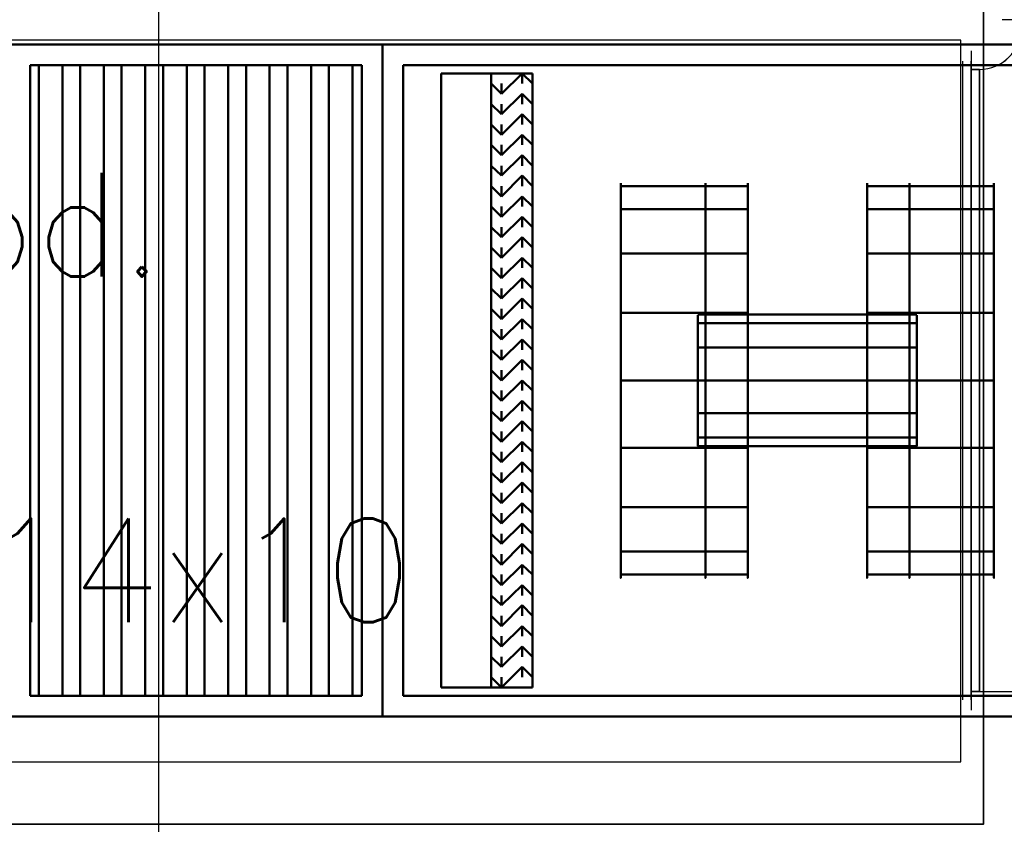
# Model space of a CAD drawing. Header units: centimetres. Extents: x -156440 to 298236, y -263599 to 81430.
# Tile 27 of 170: x 145939 to 148314, y -155592 to -153652. Entities that reach past the tile are written whole.
import ezdxf

# ---------------------------------------------------------------- set-up
doc = ezdxf.new("R2010")
doc.units = ezdxf.units.CM
doc.header["$LTSCALE"] = 50
for name, pattern in [('01-101 Went PP Poziom -2$0$Przekrój 3a-3a$0$HIDDEN', [9.525, 6.35, -3.175]), ('Kondygnacja -2$0$HIDDEN2', [4.7625, 3.175, -1.5875]), ('Osie rzutów$0$DASHDOT2', [12.7, 6.35, -3.175, 0, -3.175])]:
    doc.linetypes.add(name, pattern=pattern)
doc.layers.get('0').update_dxf_attribs({"color": 8})
for name, color, linetype in [('01-101 Went PP Poziom -2$0$L_Nawiew', 3, 'Continuous'), ('01-101 Went PP Poziom -2$0$L_text', 2, 'Continuous'), ('01-101 Went PP Poziom -2$0$L_Wywiew', 6, 'Continuous'), ('bgde_centrale wentylacyjne', 3, 'Continuous'), ('Kondygnacja -2$0$ARCH_KONSTR_POWYŻEJ RZUTU_IST', 8, 'Kondygnacja -2$0$HIDDEN2'), ('Osie rzutów$0$ARCH_INFO_OSIE_IST', 8, 'Osie rzutów$0$DASHDOT2')]:
    doc.layers.add(name, color=color, linetype=linetype)
doc.layers.add('01-101 Went PP Poziom -2$0$L_niedruk', color=6, linetype='Continuous', lineweight=13, plot=False)
for name, color, linetype, lineweight in [('01-101 Went PP Poziom -2$0$L_urządzenia', 1, 'Continuous', 50), ('bgde_fundamenty pod urządzenia', 7, 'Continuous', 35), ('Kondygnacja -2$0$_SP KORYTA', 8, 'Continuous', 25)]:
    doc.layers.add(name, color=color, linetype=linetype, lineweight=lineweight)
doc.layers.get('01-101 Went PP Poziom -2$0$L_text').off()
doc.styles.add('Romans', font='Romans.shx')

# ---------------------------------------------------------------- blocks, each defined once
blk = doc.blocks.new('Osie rzutów')
at = {"layer": 'Osie rzutów$0$ARCH_INFO_OSIE_IST', "ltscale": 10}
blk.add_line((6860, 12510), (6860, 4623.26), dxfattribs=at)
blk = doc.blocks.new('Kondygnacja -2$0$konstukcja stropu -2')
at = {"layer": 'Kondygnacja -2$0$ARCH_KONSTR_POWYŻEJ RZUTU_IST', "ltscale": 10}
blk.add_line((6885, 6245), (6885, 6775), dxfattribs=at)
blk = doc.blocks.new('*U509')
at = {"linetype": 'Continuous', "lineweight": -2}
for p, q in [((805, 860), (805, 815)), ((805, -685), (805, -685)), ((805, -685), (805, -730)), ((-835, -805), (-860, -805)), ((730, -805), (705, -805))]:
    blk.add_line(p, q, dxfattribs=at)
at = {"color": 0, "linetype": 'ByBlock', "lineweight": -2}
for p, q in [((805, 815), (805, 815)), ((805, -685), (785, -685))]:
    blk.add_line(p, q, dxfattribs=at)
at = {"color": 0, "linetype": 'ByBlock', "lineweight": -2, "extrusion": (-5.80092e-13, -2.07008e-16, -1)}
blk.add_ellipse((785, -785), major_axis=(0, 100), ratio=1, start_param=-1.570796, end_param=0, dxfattribs=at)
blk.add_ellipse((785, -785), major_axis=(0, 100), ratio=1, start_param=-1.570796, end_param=0, dxfattribs=at)
at = {"layer": '01-101 Went PP Poziom -2$0$L_Nawiew', "linetype": '01-101 Went PP Poziom -2$0$Przekrój 3a-3a$0$HIDDEN', "lineweight": -3}
for p, q in [((-715, 815), (785, 815)), ((785, 815), (805, 815)), ((805, 815), (805, -685)), ((-815, -785), (-815, 715)), ((-815, -805), (-815, -785)), ((685, -805), (-815, -805)), ((685, -785), (685, -805))]:
    blk.add_line(p, q, dxfattribs=at)
at = {"layer": '01-101 Went PP Poziom -2$0$L_Nawiew', "linetype": '01-101 Went PP Poziom -2$0$Przekrój 3a-3a$0$HIDDEN', "lineweight": -3, "extrusion": (-5.80092e-13, -2.07008e-16, -1)}
blk.add_ellipse((-715, 715), major_axis=(0, 100), ratio=1, start_param=-1.570796, end_param=0, dxfattribs=at)
blk.add_ellipse((-715, 715), major_axis=(0, 100), ratio=1, start_param=-1.570796, end_param=0, dxfattribs=at)
blk = doc.blocks.new('*U477')
at = {"color": 0, "linetype": 'ByBlock', "lineweight": -2}
for p, q in [((-770, 0, 20), (770, 0, 20)), ((-770, 0), (-750, 0)), ((-750, 0), (750, 0)), ((-750, 0, -20), (750, 0, -20)), ((-750, 0, -20), (-750, 0)), ((750, 0), (770, 0)), ((750, 0), (750, 0, -20))]:
    blk.add_line(p, q, dxfattribs=at)
at = {"layer": '01-101 Went PP Poziom -2$0$L_niedruk', "linetype": 'Continuous', "lineweight": -3}
for p, q in [((-750, 0, 0), (750, 0, 0)), ((-750, 0, 0), (-750, 0, 0)), ((750, 0, 0), (-750, 0, 0)), ((-750, 0, -20), (-750, 0, -20)), ((-750, 0, -20), (750, 0, -20)), ((-750, 0, 0), (-750, 0, -20)), ((-750, 0, 0), (750, 0, 0)), ((-750, 0, 0), (-750, 0, 0)), ((750, 0, 0), (-750, 0, 0)), ((750, 0, -20), (-750, 0, -20)), ((-750, 0, -20), (-750, 0, 0)), ((750, 0, 0), (750, 0, 0)), ((750, 0, -20), (750, 0, -20)), ((750, 0, 0), (750, 0, -20)), ((750, 0, 0), (750, 0, 0)), ((750, 0, -20), (750, 0, 0))]:
    blk.add_line(p, q, dxfattribs=at)
blk = doc.blocks.new('01-101 Went PP Poziom -2$0$A$C60D313D2')
at = {"layer": '01-101 Went PP Poziom -2$0$L_urządzenia', "extrusion": (-1.22461e-16, -1, 0)}
for p, q in [((6778.95, 1552, -12), (6868.95, 1552, -12)), ((6778.95, 1552, 292), (6868.95, 1552, 292)), ((6778.95, 1552), (6868.95, 1552)), ((6868.95, 1552, -12), (6868.95, 1390, -12)), ((6868.95, 1552), (6868.95, 1552, -12)), ((6868.95, 1552, -12), (6921.45, 1552, -12)), ((6868.95, 1390), (6868.95, 1552)), ((6868.95, 1552, 146), (6868.95, 1390, 146)), ((6868.95, 1552), (6868.95, 1552, 146)), ((6868.95, 1552, 146), (6921.45, 1552, 146)), ((6868.95, 1552), (6921.45, 1552)), ((6868.95, 1552, -12), (6868.95, 1390, -12)), ((6868.95, 1552), (6868.95, 1552, -12)), ((6868.95, 1390), (6868.95, 1552)), ((6868.95, 1552, 292), (6868.95, 1390, 292)), ((6868.95, 1552), (6868.95, 1552, 292)), ((6868.95, 1390, 146), (6868.95, 1552, 146)), ((6868.95, 1552, 292), (6868.95, 1390, 292)), ((6868.95, 1552, 146), (6868.95, 1552, 292)), ((6868.95, 1552, 292), (7021.45, 1552, 292)), ((6868.95, 1552, 146), (7021.45, 1552, 146)), ((6921.45, 1552, -12), (7068.95, 1552, -12)), ((6921.45, 1552, 146), (7068.95, 1552, 146)), ((6921.45, 1552), (7068.95, 1552)), ((6783.95, 1547, 152), (6783.95, 1395, 152)), ((6783.95, 1547, 140), (6783.95, 1395, 140)), ((6783.95, 1547, 152), (6783.95, 1547, 140)), ((6863.95, 1547, 152), (6783.95, 1547, 152)), ((6783.95, 1547, 140), (6863.95, 1547, 140)), ((6783.95, 1395, 5), (6783.95, 1547, 5)), ((6783.95, 1547, 287), (6783.95, 1395, 287)), ((6783.95, 1547, 5), (6783.95, 1547, 287)), ((6783.95, 1547, 287), (6863.95, 1547, 287)), ((6783.95, 1547, 5), (6863.95, 1547, 5)), ((6786.05, 1547, 143.1), (6786.05, 1395, 143.1)), ((6791.75, 1547, 148.8), (6786.05, 1547, 143.1)), ((6791.75, 1547, 148.8), (6791.75, 1395, 148.8)), ((6796.05, 1547, 148.8), (6796.05, 1395, 148.8)), ((6796.05, 1547, 148.8), (6801.75, 1547, 143.1)), ((6801.75, 1547, 143.1), (6801.75, 1395, 143.1)), ((6806.05, 1547, 143.1), (6806.05, 1395, 143.1)), ((6811.75, 1547, 148.8), (6806.05, 1547, 143.1)), ((6811.75, 1547, 148.8), (6811.75, 1395, 148.8)), ((6816.05, 1547, 148.8), (6816.05, 1395, 148.8)), ((6816.05, 1547, 148.8), (6821.75, 1547, 143.1)), ((6821.75, 1547, 143.1), (6821.75, 1395, 143.1)), ((6826.05, 1547, 143.1), (6826.05, 1395, 143.1)), ((6831.75, 1547, 148.8), (6826.05, 1547, 143.1)), ((6831.75, 1547, 148.8), (6831.75, 1395, 148.8)), ((6836.05, 1547, 148.8), (6836.05, 1395, 148.8)), ((6836.05, 1547, 148.8), (6841.75, 1547, 143.1)), ((6841.75, 1547, 143.1), (6841.75, 1395, 143.1)), ((6846.05, 1547, 143.1), (6846.05, 1395, 143.1)), ((6851.75, 1547, 148.8), (6846.05, 1547, 143.1)), ((6851.75, 1547, 148.8), (6851.75, 1395, 148.8)), ((6856.05, 1547, 148.8), (6856.05, 1395, 148.8)), ((6856.05, 1547, 148.8), (6861.75, 1547, 143.1)), ((6861.75, 1547, 143.1), (6861.75, 1395, 143.1)), ((6863.95, 1547, 152), (6863.95, 1395, 152)), ((6863.95, 1547, 140), (6863.95, 1395, 140)), ((6863.95, 1547, 140), (6863.95, 1547, 152)), ((6863.95, 1395, 5), (6863.95, 1547, 5)), ((6863.95, 1547, 287), (6863.95, 1395, 287)), ((6863.95, 1547, 5), (6863.95, 1547, 287)), ((6873.95, 1395, 5), (6873.95, 1547, 5)), ((6873.95, 1547, 141), (6873.95, 1395, 141)), ((6873.95, 1547, 5), (6873.95, 1547, 141)), ((6873.95, 1547, 141), (6921.45, 1547, 141)), ((6873.95, 1547, 5), (6921.45, 1547, 5)), ((6873.95, 1395, 151), (6873.95, 1547, 151)), ((6873.95, 1547, 287), (6873.95, 1395, 287)), ((6873.95, 1547, 151), (6873.95, 1547, 287)), ((6873.95, 1547, 287), (7021.45, 1547, 287)), ((6873.95, 1547, 151), (7021.45, 1547, 151)), ((6921.45, 1547, 141), (7063.95, 1547, 141)), ((6921.45, 1547, 5), (7063.95, 1547, 5)), ((6883.15, 1545, 139), (6883.15, 1397, 139)), ((6883.15, 1545, 7), (6883.15, 1397, 7)), ((6883.15, 1545, 139), (6883.15, 1545, 7)), ((6895.15, 1545, 139), (6883.15, 1545, 139)), ((6883.15, 1545, 7), (6895.15, 1545, 7)), ((6886.15, 1545, 73), (6892.15, 1545, 73)), ((6895.15, 1545, 139), (6895.15, 1397, 139)), ((6895.15, 1545, 7), (6895.15, 1397, 7)), ((6895.15, 1545, 139), (6895.15, 1545, 7)), ((6905.15, 1545, 139), (6895.15, 1545, 139)), ((6895.15, 1545, 7), (6905.15, 1545, 7)), ((6895.15, 1545, 139), (6895.15, 1397, 139)), ((6895.15, 1545, 7), (6895.15, 1397, 7)), ((6895.15, 1545, 7), (6895.15, 1545, 139)), ((6897.65, 1540.1, 139), (6902.65, 1545, 139)), ((6897.65, 1540.1, 7), (6902.65, 1545, 7)), ((6902.65, 1545, 7), (6902.65, 1542.6, 139)), ((6902.65, 1545, 139), (6905.15, 1542.6, 139)), ((6902.65, 1545, 7), (6905.15, 1542.6, 7)), ((6905.15, 1545, 139), (6905.15, 1397, 139)), ((6905.15, 1545, 7), (6905.15, 1397, 7)), ((6905.15, 1545, 7), (6905.15, 1545, 139)), ((6895.15, 1542.6, 7), (6895.15, 1542.6, 139)), ((6895.15, 1542.6, 139), (6897.65, 1540.1, 139)), ((6895.15, 1542.6, 7), (6897.65, 1540.1, 7)), ((6897.65, 1540.1, 7), (6897.65, 1542.6, 139)), ((6905.15, 1542.6, 7), (6905.15, 1542.6, 139)), ((6897.65, 1535.2, 139), (6902.65, 1540.1, 139)), ((6897.65, 1535.2, 7), (6902.65, 1540.1, 7)), ((6902.65, 1540.1, 7), (6902.65, 1537.6, 139)), ((6902.65, 1540.1, 139), (6905.15, 1537.6, 139)), ((6902.65, 1540.1, 7), (6905.15, 1537.6, 7)), ((6895.15, 1537.6, 7), (6895.15, 1537.6, 139)), ((6895.15, 1537.6, 139), (6897.65, 1535.2, 139)), ((6895.15, 1537.6, 7), (6897.65, 1535.2, 7)), ((6897.65, 1535.2, 7), (6897.65, 1537.6, 139)), ((6905.15, 1537.6, 7), (6905.15, 1537.6, 139)), ((6897.65, 1530.2, 139), (6902.65, 1535.2, 139)), ((6897.65, 1530.2, 7), (6902.65, 1535.2, 7)), ((6902.65, 1535.2, 7), (6902.65, 1532.7, 139)), ((6902.65, 1535.2, 139), (6905.15, 1532.7, 139)), ((6902.65, 1535.2, 7), (6905.15, 1532.7, 7)), ((6895.15, 1532.7, 7), (6895.15, 1532.7, 139)), ((6895.15, 1532.7, 139), (6897.65, 1530.2, 139)), ((6895.15, 1532.7, 7), (6897.65, 1530.2, 7)), ((6897.65, 1530.2, 7), (6897.65, 1532.7, 139)), ((6905.15, 1532.7, 7), (6905.15, 1532.7, 139)), ((6897.65, 1525.3, 139), (6902.65, 1530.2, 139)), ((6897.65, 1525.3, 7), (6902.65, 1530.2, 7)), ((6902.65, 1530.2, 7), (6902.65, 1527.8, 139)), ((6902.65, 1530.2, 139), (6905.15, 1527.8, 139)), ((6902.65, 1530.2, 7), (6905.15, 1527.8, 7)), ((6895.15, 1527.8, 7), (6895.15, 1527.8, 139)), ((6895.15, 1527.8, 139), (6897.65, 1525.3, 139)), ((6895.15, 1527.8, 7), (6897.65, 1525.3, 7)), ((6897.65, 1525.3, 7), (6897.65, 1527.8, 139)), ((6905.15, 1527.8, 7), (6905.15, 1527.8, 139)), ((6897.65, 1520.4, 139), (6902.65, 1525.3, 139)), ((6897.65, 1520.4, 7), (6902.65, 1525.3, 7)), ((6902.65, 1525.3, 7), (6902.65, 1522.8, 139)), ((6902.65, 1525.3, 139), (6905.15, 1522.8, 139)), ((6902.65, 1525.3, 7), (6905.15, 1522.8, 7)), ((6895.15, 1522.8, 7), (6895.15, 1522.8, 139)), ((6895.15, 1522.8, 139), (6897.65, 1520.4, 139)), ((6895.15, 1522.8, 7), (6897.65, 1520.4, 7)), ((6897.65, 1520.4, 7), (6897.65, 1522.8, 139)), ((6905.15, 1522.8, 7), (6905.15, 1522.8, 139)), ((6897.65, 1515.4, 139), (6902.65, 1520.4, 139)), ((6897.65, 1515.4, 7), (6902.65, 1520.4, 7)), ((6902.65, 1520.4, 7), (6902.65, 1517.9, 139)), ((6902.65, 1520.4, 139), (6905.15, 1517.9, 139)), ((6902.65, 1520.4, 7), (6905.15, 1517.9, 7)), ((6895.15, 1517.9, 7), (6895.15, 1517.9, 139)), ((6895.15, 1517.9, 139), (6897.65, 1515.4, 139)), ((6895.15, 1517.9, 7), (6897.65, 1515.4, 7)), ((6897.65, 1515.4, 7), (6897.65, 1517.9, 139)), ((6905.15, 1517.9, 7), (6905.15, 1517.9, 139)), ((6926.45, 1517.9, 81.2), (6946.85, 1517.9, 81.2)), ((6926.45, 1517.9, 64.7), (6946.85, 1517.9, 64.7)), ((6946.85, 1517.9, 81.2), (6957.05, 1517.9, 81.2)), ((6946.85, 1517.9, 64.7), (6957.05, 1517.9, 64.7)), ((6996.05, 1517.9, 227.2), (6985.85, 1517.9, 227.2)), ((6996.05, 1517.9, 210.7), (6985.85, 1517.9, 210.7)), ((7016.45, 1517.9, 227.2), (6996.05, 1517.9, 227.2)), ((7016.45, 1517.9, 210.7), (6996.05, 1517.9, 210.7)), ((6897.65, 1510.5, 139), (6902.65, 1515.4, 139)), ((6897.65, 1510.5, 7), (6902.65, 1515.4, 7)), ((6902.65, 1515.4, 7), (6902.65, 1513, 139)), ((6902.65, 1515.4, 139), (6905.15, 1513, 139)), ((6902.65, 1515.4, 7), (6905.15, 1513, 7)), ((6895.15, 1513, 7), (6895.15, 1513, 139)), ((6895.15, 1513, 139), (6897.65, 1510.5, 139)), ((6895.15, 1513, 7), (6897.65, 1510.5, 7)), ((6897.65, 1510.5, 7), (6897.65, 1513, 139)), ((6905.15, 1513, 7), (6905.15, 1513, 139)), ((6926.45, 1512.3, 96.8), (6946.85, 1512.3, 96.8)), ((6926.45, 1512.3, 49.2), (6946.85, 1512.3, 49.2)), ((6946.85, 1512.3, 96.8), (6957.05, 1512.3, 96.8)), ((6946.85, 1512.3, 49.2), (6957.05, 1512.3, 49.2)), ((6996.05, 1512.3, 242.8), (6985.85, 1512.3, 242.8)), ((6996.05, 1512.3, 195.2), (6985.85, 1512.3, 195.2)), ((7016.45, 1512.3, 242.8), (6996.05, 1512.3, 242.8)), ((7016.45, 1512.3, 195.2), (6996.05, 1512.3, 195.2)), ((6897.65, 1505.6, 139), (6902.65, 1510.5, 139)), ((6897.65, 1505.6, 7), (6902.65, 1510.5, 7)), ((6902.65, 1510.5, 7), (6902.65, 1508, 139)), ((6902.65, 1510.5, 139), (6905.15, 1508, 139)), ((6902.65, 1510.5, 7), (6905.15, 1508, 7)), ((6895.15, 1508, 7), (6895.15, 1508, 139)), ((6895.15, 1508, 139), (6897.65, 1505.6, 139)), ((6895.15, 1508, 7), (6897.65, 1505.6, 7)), ((6897.65, 1505.6, 7), (6897.65, 1508, 139)), ((6905.15, 1508, 7), (6905.15, 1508, 139)), ((6897.65, 1500.6, 139), (6902.65, 1505.6, 139)), ((6897.65, 1500.6, 7), (6902.65, 1505.6, 7)), ((6902.65, 1505.6, 7), (6902.65, 1503.1, 139)), ((6902.65, 1505.6, 139), (6905.15, 1503.1, 139)), ((6902.65, 1505.6, 7), (6905.15, 1503.1, 7)), ((6895.15, 1503.1, 7), (6895.15, 1503.1, 139)), ((6895.15, 1503.1, 139), (6897.65, 1500.6, 139)), ((6895.15, 1503.1, 7), (6897.65, 1500.6, 7)), ((6897.65, 1500.6, 7), (6897.65, 1503.1, 139)), ((6905.15, 1503.1, 7), (6905.15, 1503.1, 139)), ((6926.45, 1501.6, 109.4), (6946.85, 1501.6, 109.4)), ((6926.45, 1501.6, 36.5), (6946.85, 1501.6, 36.5)), ((6946.85, 1501.6, 109.4), (6957.05, 1501.6, 109.4)), ((6946.85, 1501.6, 36.5), (6957.05, 1501.6, 36.5)), ((6996.05, 1501.6, 255.4), (6985.85, 1501.6, 255.4)), ((6996.05, 1501.6, 182.5), (6985.85, 1501.6, 182.5)), ((7016.45, 1501.6, 255.4), (6996.05, 1501.6, 255.4)), ((7016.45, 1501.6, 182.5), (6996.05, 1501.6, 182.5)), ((6897.65, 1495.7, 139), (6902.65, 1500.6, 139)), ((6897.65, 1495.7, 7), (6902.65, 1500.6, 7)), ((6902.65, 1500.6, 7), (6902.65, 1498.2, 139)), ((6902.65, 1500.6, 139), (6905.15, 1498.2, 139)), ((6902.65, 1500.6, 7), (6905.15, 1498.2, 7)), ((6895.15, 1498.2, 7), (6895.15, 1498.2, 139)), ((6895.15, 1498.2, 139), (6897.65, 1495.7, 139)), ((6895.15, 1498.2, 7), (6897.65, 1495.7, 7)), ((6897.65, 1495.7, 7), (6897.65, 1498.2, 139)), ((6905.15, 1498.2, 7), (6905.15, 1498.2, 139)), ((6897.65, 1490.8, 139), (6902.65, 1495.7, 139)), ((6897.65, 1490.8, 7), (6902.65, 1495.7, 7)), ((6902.65, 1495.7, 7), (6902.65, 1493.2, 139)), ((6902.65, 1495.7, 139), (6905.15, 1493.2, 139)), ((6902.65, 1495.7, 7), (6905.15, 1493.2, 7)), ((6895.15, 1493.2, 7), (6895.15, 1493.2, 139)), ((6895.15, 1493.2, 139), (6897.65, 1490.8, 139)), ((6895.15, 1493.2, 7), (6897.65, 1490.8, 7)), ((6897.65, 1490.8, 7), (6897.65, 1493.2, 139)), ((6905.15, 1493.2, 7), (6905.15, 1493.2, 139)), ((6897.65, 1485.8, 139), (6902.65, 1490.8, 139)), ((6897.65, 1485.8, 7), (6902.65, 1490.8, 7)), ((6902.65, 1490.8, 7), (6902.65, 1488.3, 139)), ((6902.65, 1490.8, 139), (6905.15, 1488.3, 139)), ((6902.65, 1490.8, 7), (6905.15, 1488.3, 7)), ((6895.15, 1488.3, 7), (6895.15, 1488.3, 139)), ((6895.15, 1488.3, 139), (6897.65, 1485.8, 139)), ((6895.15, 1488.3, 7), (6897.65, 1485.8, 7)), ((6897.65, 1485.8, 7), (6897.65, 1488.3, 139)), ((6905.15, 1488.3, 7), (6905.15, 1488.3, 139)), ((6926.45, 1487.3, 117.7), (6946.85, 1487.3, 117.7)), ((6926.45, 1487.3, 28.2), (6946.85, 1487.3, 28.2)), ((6985.85, 1486.9, 219), (6945.05, 1486.9, 219)), ((6946.85, 1487.3, 117.7), (6957.05, 1487.3, 117.7)), ((6946.85, 1487.3, 28.2), (6957.05, 1487.3, 28.2)), ((6957.05, 1486.9, 73), (6997.85, 1486.9, 73)), ((6996.05, 1487.3, 263.7), (6985.85, 1487.3, 263.7)), ((6996.05, 1487.3, 174.2), (6985.85, 1487.3, 174.2)), ((7016.45, 1487.3, 263.7), (6996.05, 1487.3, 263.7)), ((7016.45, 1487.3, 174.2), (6996.05, 1487.3, 174.2)), ((6897.65, 1480.9, 139), (6902.65, 1485.8, 139)), ((6897.65, 1480.9, 7), (6902.65, 1485.8, 7)), ((6902.65, 1485.8, 7), (6902.65, 1483.4, 139)), ((6902.65, 1485.8, 139), (6905.15, 1483.4, 139)), ((6902.65, 1485.8, 7), (6905.15, 1483.4, 7)), ((6985.85, 1484.8, 226.9), (6945.05, 1484.8, 226.9)), ((6985.85, 1484.8, 211), (6945.05, 1484.8, 211)), ((6957.05, 1484.8, 80.9), (6997.85, 1484.8, 80.9)), ((6957.05, 1484.8, 65), (6997.85, 1484.8, 65)), ((6895.15, 1483.4, 7), (6895.15, 1483.4, 139)), ((6895.15, 1483.4, 139), (6897.65, 1480.9, 139)), ((6895.15, 1483.4, 7), (6897.65, 1480.9, 7)), ((6897.65, 1480.9, 7), (6897.65, 1483.4, 139)), ((6905.15, 1483.4, 7), (6905.15, 1483.4, 139)), ((6897.65, 1476, 139), (6902.65, 1480.9, 139)), ((6897.65, 1476, 7), (6902.65, 1480.9, 7)), ((6902.65, 1480.9, 7), (6902.65, 1478.4, 139)), ((6902.65, 1480.9, 139), (6905.15, 1478.4, 139)), ((6902.65, 1480.9, 7), (6905.15, 1478.4, 7)), ((6895.15, 1478.4, 7), (6895.15, 1478.4, 139)), ((6895.15, 1478.4, 139), (6897.65, 1476, 139)), ((6895.15, 1478.4, 7), (6897.65, 1476, 7)), ((6897.65, 1476, 7), (6897.65, 1478.4, 139)), ((6905.15, 1478.4, 7), (6905.15, 1478.4, 139)), ((6985.85, 1479, 232.7), (6945.05, 1479, 232.7)), ((6985.85, 1479, 205.2), (6945.05, 1479, 205.2)), ((6957.05, 1479, 86.7), (6997.85, 1479, 86.7)), ((6957.05, 1479, 59.2), (6997.85, 1479, 59.2)), ((6897.65, 1471, 139), (6902.65, 1476, 139)), ((6897.65, 1471, 7), (6902.65, 1476, 7)), ((6902.65, 1476, 7), (6902.65, 1473.5, 139)), ((6902.65, 1476, 139), (6905.15, 1473.5, 139)), ((6902.65, 1476, 7), (6905.15, 1473.5, 7)), ((6895.15, 1473.5, 7), (6895.15, 1473.5, 139)), ((6895.15, 1473.5, 139), (6897.65, 1471, 139)), ((6895.15, 1473.5, 7), (6897.65, 1471, 7)), ((6897.65, 1471, 7), (6897.65, 1473.5, 139)), ((6905.15, 1473.5, 7), (6905.15, 1473.5, 139)), ((6897.65, 1466.1, 139), (6902.65, 1471, 139)), ((6897.65, 1466.1, 7), (6902.65, 1471, 7)), ((6902.65, 1471, 7), (6902.65, 1468.6, 139)), ((6902.65, 1471, 139), (6905.15, 1468.6, 139)), ((6902.65, 1471, 7), (6905.15, 1468.6, 7)), ((6926.45, 1471, 25.4), (6946.85, 1471, 25.4)), ((6926.45, 1471, 120.6), (6946.85, 1471, 120.6)), ((6985.85, 1471, 203.1), (6945.05, 1471, 203.1)), ((6985.85, 1471, 234.8), (6945.05, 1471, 234.8)), ((6946.85, 1471, 25.4), (6957.05, 1471, 25.4)), ((6946.85, 1471, 120.6), (6957.05, 1471, 120.6)), ((6957.05, 1471, 57.1), (6997.85, 1471, 57.1)), ((6957.05, 1471, 88.8), (6997.85, 1471, 88.8)), ((6996.05, 1471, 171.4), (6985.85, 1471, 171.4)), ((6996.05, 1471, 266.6), (6985.85, 1471, 266.6)), ((7016.45, 1471, 171.4), (6996.05, 1471, 171.4)), ((7016.45, 1471, 266.6), (6996.05, 1471, 266.6)), ((6895.15, 1468.6, 7), (6895.15, 1468.6, 139)), ((6895.15, 1468.6, 139), (6897.65, 1466.1, 139)), ((6895.15, 1468.6, 7), (6897.65, 1466.1, 7)), ((6897.65, 1466.1, 7), (6897.65, 1468.6, 139)), ((6905.15, 1468.6, 7), (6905.15, 1468.6, 139)), ((6897.65, 1461.2, 139), (6902.65, 1466.1, 139)), ((6897.65, 1461.2, 7), (6902.65, 1466.1, 7)), ((6902.65, 1466.1, 7), (6902.65, 1463.6, 139)), ((6902.65, 1466.1, 139), (6905.15, 1463.6, 139)), ((6902.65, 1466.1, 7), (6905.15, 1463.6, 7)), ((6895.15, 1463.6, 7), (6895.15, 1463.6, 139)), ((6895.15, 1463.6, 139), (6897.65, 1461.2, 139)), ((6895.15, 1463.6, 7), (6897.65, 1461.2, 7)), ((6897.65, 1461.2, 7), (6897.65, 1463.6, 139)), ((6905.15, 1463.6, 7), (6905.15, 1463.6, 139)), ((6985.85, 1463.1, 205.2), (6945.05, 1463.1, 205.2)), ((6985.85, 1463.1, 232.7), (6945.05, 1463.1, 232.7)), ((6957.05, 1463.1, 59.2), (6997.85, 1463.1, 59.2)), ((6957.05, 1463.1, 86.7), (6997.85, 1463.1, 86.7)), ((6897.65, 1456.2, 139), (6902.65, 1461.2, 139)), ((6897.65, 1456.2, 7), (6902.65, 1461.2, 7)), ((6902.65, 1461.2, 7), (6902.65, 1458.7, 139)), ((6902.65, 1461.2, 139), (6905.15, 1458.7, 139)), ((6902.65, 1461.2, 7), (6905.15, 1458.7, 7)), ((6895.15, 1458.7, 7), (6895.15, 1458.7, 139)), ((6895.15, 1458.7, 139), (6897.65, 1456.2, 139)), ((6895.15, 1458.7, 7), (6897.65, 1456.2, 7)), ((6897.65, 1456.2, 7), (6897.65, 1458.7, 139)), ((6905.15, 1458.7, 7), (6905.15, 1458.7, 139)), ((6897.65, 1451.3, 139), (6902.65, 1456.2, 139)), ((6897.65, 1451.3, 7), (6902.65, 1456.2, 7)), ((6902.65, 1456.2, 7), (6902.65, 1453.8, 139)), ((6902.65, 1456.2, 139), (6905.15, 1453.8, 139)), ((6902.65, 1456.2, 7), (6905.15, 1453.8, 7)), ((6985.85, 1457.3, 211), (6945.05, 1457.3, 211)), ((6985.85, 1457.3, 226.9), (6945.05, 1457.3, 226.9)), ((6957.05, 1457.3, 65), (6997.85, 1457.3, 65)), ((6957.05, 1457.3, 80.9), (6997.85, 1457.3, 80.9)), ((6895.15, 1453.8, 7), (6895.15, 1453.8, 139)), ((6895.15, 1453.8, 139), (6897.65, 1451.3, 139)), ((6895.15, 1453.8, 7), (6897.65, 1451.3, 7)), ((6897.65, 1451.3, 7), (6897.65, 1453.8, 139)), ((6905.15, 1453.8, 7), (6905.15, 1453.8, 139)), ((6926.45, 1454.8, 28.2), (6946.85, 1454.8, 28.2)), ((6926.45, 1454.8, 117.7), (6946.85, 1454.8, 117.7)), ((6985.85, 1455.2, 219), (6945.05, 1455.2, 219)), ((6946.85, 1454.8, 28.2), (6957.05, 1454.8, 28.2)), ((6946.85, 1454.8, 117.7), (6957.05, 1454.8, 117.7)), ((6957.05, 1455.2, 73), (6997.85, 1455.2, 73)), ((6996.05, 1454.8, 174.2), (6985.85, 1454.8, 174.2)), ((6996.05, 1454.8, 263.7), (6985.85, 1454.8, 263.7)), ((7016.45, 1454.8, 174.2), (6996.05, 1454.8, 174.2)), ((7016.45, 1454.8, 263.7), (6996.05, 1454.8, 263.7)), ((6897.65, 1446.4, 139), (6902.65, 1451.3, 139)), ((6897.65, 1446.4, 7), (6902.65, 1451.3, 7)), ((6902.65, 1451.3, 7), (6902.65, 1448.8, 139)), ((6902.65, 1451.3, 139), (6905.15, 1448.8, 139)), ((6902.65, 1451.3, 7), (6905.15, 1448.8, 7)), ((6895.15, 1448.8, 7), (6895.15, 1448.8, 139)), ((6895.15, 1448.8, 139), (6897.65, 1446.4, 139)), ((6895.15, 1448.8, 7), (6897.65, 1446.4, 7)), ((6897.65, 1446.4, 7), (6897.65, 1448.8, 139)), ((6905.15, 1448.8, 7), (6905.15, 1448.8, 139)), ((6897.65, 1441.4, 139), (6902.65, 1446.4, 139)), ((6897.65, 1441.4, 7), (6902.65, 1446.4, 7)), ((6902.65, 1446.4, 7), (6902.65, 1443.9, 139)), ((6902.65, 1446.4, 139), (6905.15, 1443.9, 139)), ((6902.65, 1446.4, 7), (6905.15, 1443.9, 7)), ((6895.15, 1443.9, 7), (6895.15, 1443.9, 139)), ((6895.15, 1443.9, 139), (6897.65, 1441.4, 139)), ((6895.15, 1443.9, 7), (6897.65, 1441.4, 7)), ((6897.65, 1441.4, 7), (6897.65, 1443.9, 139)), ((6905.15, 1443.9, 7), (6905.15, 1443.9, 139)), ((6897.65, 1436.5, 139), (6902.65, 1441.4, 139)), ((6897.65, 1436.5, 7), (6902.65, 1441.4, 7)), ((6902.65, 1441.4, 7), (6902.65, 1439, 139)), ((6902.65, 1441.4, 139), (6905.15, 1439, 139)), ((6902.65, 1441.4, 7), (6905.15, 1439, 7)), ((6926.45, 1440.5, 36.5), (6946.85, 1440.5, 36.5)), ((6926.45, 1440.5, 109.4), (6946.85, 1440.5, 109.4)), ((6946.85, 1440.5, 36.5), (6957.05, 1440.5, 36.5)), ((6946.85, 1440.5, 109.4), (6957.05, 1440.5, 109.4)), ((6996.05, 1440.5, 182.5), (6985.85, 1440.5, 182.5)), ((6996.05, 1440.5, 255.4), (6985.85, 1440.5, 255.4)), ((7016.45, 1440.5, 182.5), (6996.05, 1440.5, 182.5)), ((7016.45, 1440.5, 255.4), (6996.05, 1440.5, 255.4)), ((6895.15, 1439, 7), (6895.15, 1439, 139)), ((6895.15, 1439, 139), (6897.65, 1436.5, 139)), ((6895.15, 1439, 7), (6897.65, 1436.5, 7)), ((6897.65, 1436.5, 7), (6897.65, 1439, 139)), ((6905.15, 1439, 7), (6905.15, 1439, 139)), ((6897.65, 1431.6, 139), (6902.65, 1436.5, 139)), ((6897.65, 1431.6, 7), (6902.65, 1436.5, 7)), ((6902.65, 1436.5, 7), (6902.65, 1434, 139)), ((6902.65, 1436.5, 139), (6905.15, 1434, 139)), ((6902.65, 1436.5, 7), (6905.15, 1434, 7)), ((6895.15, 1434, 7), (6895.15, 1434, 139)), ((6895.15, 1434, 139), (6897.65, 1431.6, 139)), ((6895.15, 1434, 7), (6897.65, 1431.6, 7)), ((6897.65, 1431.6, 7), (6897.65, 1434, 139)), ((6905.15, 1434, 7), (6905.15, 1434, 139)), ((6897.65, 1426.6, 139), (6902.65, 1431.6, 139)), ((6897.65, 1426.6, 7), (6902.65, 1431.6, 7)), ((6902.65, 1431.6, 7), (6902.65, 1429.1, 139)), ((6902.65, 1431.6, 139), (6905.15, 1429.1, 139)), ((6902.65, 1431.6, 7), (6905.15, 1429.1, 7)), ((6926.45, 1429.8, 49.2), (6946.85, 1429.8, 49.2)), ((6926.45, 1429.8, 96.8), (6946.85, 1429.8, 96.8)), ((6946.85, 1429.8, 49.2), (6957.05, 1429.8, 49.2)), ((6946.85, 1429.8, 96.8), (6957.05, 1429.8, 96.8)), ((6996.05, 1429.8, 195.2), (6985.85, 1429.8, 195.2)), ((6996.05, 1429.8, 242.8), (6985.85, 1429.8, 242.8)), ((7016.45, 1429.8, 195.2), (6996.05, 1429.8, 195.2)), ((7016.45, 1429.8, 242.8), (6996.05, 1429.8, 242.8)), ((6895.15, 1429.1, 7), (6895.15, 1429.1, 139)), ((6895.15, 1429.1, 139), (6897.65, 1426.6, 139)), ((6895.15, 1429.1, 7), (6897.65, 1426.6, 7)), ((6897.65, 1426.6, 7), (6897.65, 1429.1, 139)), ((6905.15, 1429.1, 7), (6905.15, 1429.1, 139)), ((6897.65, 1421.7, 139), (6902.65, 1426.6, 139)), ((6897.65, 1421.7, 7), (6902.65, 1426.6, 7)), ((6902.65, 1426.6, 7), (6902.65, 1424.2, 139)), ((6902.65, 1426.6, 139), (6905.15, 1424.2, 139)), ((6902.65, 1426.6, 7), (6905.15, 1424.2, 7)), ((6895.15, 1424.2, 7), (6895.15, 1424.2, 139)), ((6895.15, 1424.2, 139), (6897.65, 1421.7, 139)), ((6895.15, 1424.2, 7), (6897.65, 1421.7, 7)), ((6897.65, 1421.7, 7), (6897.65, 1424.2, 139)), ((6905.15, 1424.2, 7), (6905.15, 1424.2, 139)), ((6926.45, 1424.2, 64.7), (6946.85, 1424.2, 64.7)), ((6926.45, 1424.2, 81.2), (6946.85, 1424.2, 81.2)), ((6946.85, 1424.2, 64.7), (6957.05, 1424.2, 64.7)), ((6946.85, 1424.2, 81.2), (6957.05, 1424.2, 81.2)), ((6996.05, 1424.2, 210.7), (6985.85, 1424.2, 210.7)), ((6996.05, 1424.2, 227.2), (6985.85, 1424.2, 227.2)), ((7016.45, 1424.2, 210.7), (6996.05, 1424.2, 210.7)), ((7016.45, 1424.2, 227.2), (6996.05, 1424.2, 227.2)), ((6897.65, 1416.8, 139), (6902.65, 1421.7, 139)), ((6897.65, 1416.8, 7), (6902.65, 1421.7, 7)), ((6902.65, 1421.7, 7), (6902.65, 1419.2, 139)), ((6902.65, 1421.7, 139), (6905.15, 1419.2, 139)), ((6902.65, 1421.7, 7), (6905.15, 1419.2, 7)), ((6895.15, 1419.2, 7), (6895.15, 1419.2, 139)), ((6895.15, 1419.2, 139), (6897.65, 1416.8, 139)), ((6895.15, 1419.2, 7), (6897.65, 1416.8, 7)), ((6897.65, 1416.8, 7), (6897.65, 1419.2, 139)), ((6905.15, 1419.2, 7), (6905.15, 1419.2, 139)), ((6897.65, 1411.8, 139), (6902.65, 1416.8, 139)), ((6897.65, 1411.8, 7), (6902.65, 1416.8, 7)), ((6902.65, 1416.8, 7), (6902.65, 1414.3, 139)), ((6902.65, 1416.8, 139), (6905.15, 1414.3, 139)), ((6902.65, 1416.8, 7), (6905.15, 1414.3, 7)), ((6895.15, 1414.3, 7), (6895.15, 1414.3, 139)), ((6895.15, 1414.3, 139), (6897.65, 1411.8, 139)), ((6895.15, 1414.3, 7), (6897.65, 1411.8, 7)), ((6897.65, 1411.8, 7), (6897.65, 1414.3, 139)), ((6905.15, 1414.3, 7), (6905.15, 1414.3, 139)), ((6897.65, 1406.9, 139), (6902.65, 1411.8, 139)), ((6897.65, 1406.9, 7), (6902.65, 1411.8, 7)), ((6902.65, 1411.8, 7), (6902.65, 1409.4, 139)), ((6902.65, 1411.8, 139), (6905.15, 1409.4, 139)), ((6902.65, 1411.8, 7), (6905.15, 1409.4, 7)), ((6895.15, 1409.4, 7), (6895.15, 1409.4, 139)), ((6895.15, 1409.4, 139), (6897.65, 1406.9, 139)), ((6895.15, 1409.4, 7), (6897.65, 1406.9, 7)), ((6897.65, 1406.9, 7), (6897.65, 1409.4, 139)), ((6905.15, 1409.4, 7), (6905.15, 1409.4, 139)), ((6897.65, 1402, 139), (6902.65, 1406.9, 139)), ((6897.65, 1402, 7), (6902.65, 1406.9, 7)), ((6902.65, 1406.9, 7), (6902.65, 1404.4, 139)), ((6902.65, 1406.9, 139), (6905.15, 1404.4, 139)), ((6902.65, 1406.9, 7), (6905.15, 1404.4, 7)), ((6895.15, 1404.4, 7), (6895.15, 1404.4, 139)), ((6895.15, 1404.4, 139), (6897.65, 1402, 139)), ((6895.15, 1404.4, 7), (6897.65, 1402, 7)), ((6897.65, 1402, 7), (6897.65, 1404.4, 139)), ((6905.15, 1404.4, 7), (6905.15, 1404.4, 139)), ((6897.65, 1397, 139), (6902.65, 1402, 139)), ((6897.65, 1397, 7), (6902.65, 1402, 7)), ((6902.65, 1402, 7), (6902.65, 1399.5, 139)), ((6902.65, 1402, 139), (6905.15, 1399.5, 139)), ((6902.65, 1402, 7), (6905.15, 1399.5, 7)), ((6895.15, 1399.5, 7), (6895.15, 1399.5, 139)), ((6895.15, 1399.5, 139), (6897.65, 1397, 139)), ((6895.15, 1399.5, 7), (6897.65, 1397, 7)), ((6897.65, 1397, 7), (6897.65, 1399.5, 139)), ((6905.15, 1399.5, 7), (6905.15, 1399.5, 139)), ((6883.15, 1397, 139), (6883.15, 1397, 7)), ((6895.15, 1397, 139), (6883.15, 1397, 139)), ((6883.15, 1397, 7), (6895.15, 1397, 7)), ((6895.15, 1397, 139), (6895.15, 1397, 7)), ((6905.15, 1397, 139), (6895.15, 1397, 139)), ((6895.15, 1397, 7), (6905.15, 1397, 7)), ((6895.15, 1397, 7), (6895.15, 1397, 139)), ((6905.15, 1397, 7), (6905.15, 1397, 139)), ((6783.95, 1395, 152), (6783.95, 1395, 140)), ((6863.95, 1395, 152), (6783.95, 1395, 152)), ((6783.95, 1395, 140), (6863.95, 1395, 140)), ((6783.95, 1395, 287), (6783.95, 1395, 5)), ((6783.95, 1395, 287), (6863.95, 1395, 287)), ((6783.95, 1395, 5), (6863.95, 1395, 5)), ((6791.75, 1395, 148.8), (6786.05, 1395, 143.1)), ((6796.05, 1395, 148.8), (6801.75, 1395, 143.1)), ((6811.75, 1395, 148.8), (6806.05, 1395, 143.1)), ((6816.05, 1395, 148.8), (6821.75, 1395, 143.1)), ((6831.75, 1395, 148.8), (6826.05, 1395, 143.1)), ((6836.05, 1395, 148.8), (6841.75, 1395, 143.1)), ((6851.75, 1395, 148.8), (6846.05, 1395, 143.1)), ((6856.05, 1395, 148.8), (6861.75, 1395, 143.1)), ((6863.95, 1395, 140), (6863.95, 1395, 152)), ((6863.95, 1395, 287), (6863.95, 1395, 5)), ((6873.95, 1395, 141), (6873.95, 1395, 5)), ((6873.95, 1395, 141), (6921.45, 1395, 141)), ((6873.95, 1395, 5), (6921.45, 1395, 5)), ((6873.95, 1395, 287), (6873.95, 1395, 151)), ((6873.95, 1395, 287), (7021.45, 1395, 287)), ((6873.95, 1395, 151), (7021.45, 1395, 151)), ((6921.45, 1395, 141), (7063.95, 1395, 141)), ((6921.45, 1395, 5), (7063.95, 1395, 5)), ((6778.95, 1390, -12), (6868.95, 1390, -12)), ((6778.95, 1390, 292), (6868.95, 1390, 292)), ((6778.95, 1390), (6868.95, 1390)), ((6868.95, 1390), (6868.95, 1390, -12)), ((6868.95, 1390, -12), (6921.45, 1390, -12)), ((6868.95, 1390, 146), (6868.95, 1390)), ((6868.95, 1390, 146), (6921.45, 1390, 146)), ((6868.95, 1390), (6921.45, 1390)), ((6868.95, 1390), (6868.95, 1390, -12)), ((6868.95, 1390, 292), (6868.95, 1390)), ((6868.95, 1390, 292), (6868.95, 1390, 146)), ((6868.95, 1390, 292), (7021.45, 1390, 292)), ((6868.95, 1390, 146), (7021.45, 1390, 146)), ((6921.45, 1390, -12), (7068.95, 1390, -12)), ((6921.45, 1390, 146), (7068.95, 1390, 146)), ((6921.45, 1390), (7068.95, 1390))]:
    blk.add_line(p, q, dxfattribs=at)
at = {"layer": '01-101 Went PP Poziom -2$0$L_urządzenia', "extrusion": (1, -1.22461e-16, 0)}
for centre, radius in [((1471, 73, 6926.45), 47.6), ((1471, 73, 6946.85), 47.6), ((1471, 73, 6946.85), 47.6), ((1471, 73, 6957.05), 47.6), ((1471, 219, 6985.85), 47.6), ((1471, 219, 6996.05), 47.6), ((1471, 219, 6996.05), 47.6), ((1471, 219, 7016.45), 47.6), ((1471, 219, 6945.05), 15.8), ((1471, 73, 6957.05), 15.8), ((1471, 219, 6985.85), 15.8), ((1471, 73, 6997.85), 15.8)]:
    blk.add_circle(centre, radius, dxfattribs=at)
blk = doc.blocks.new('*U473')
at = {"linetype": 'Continuous', "lineweight": -2}
for p, q in [((805, 860), (805, 815)), ((805, 815), (805, -685)), ((805, -685), (805, -730)), ((-815, -805), (-860, -805)), ((685, -805), (-815, -805)), ((730, -805), (685, -805))]:
    blk.add_line(p, q, dxfattribs=at)
at = {"color": 0, "linetype": 'ByBlock', "lineweight": -2}
for p, q in [((-715, 815), (785, 815)), ((785, 815), (805, 815)), ((-815, -785), (-815, 715)), ((805, -685), (785, -685)), ((-815, -805), (-815, -785)), ((685, -785), (685, -785))]:
    blk.add_line(p, q, dxfattribs=at)
at = {"color": 0, "linetype": 'ByBlock', "lineweight": -2, "extrusion": (-4.44691e-16, -2.09401e-16, -1)}
for centre in [(-715, 715), (-715, 715), (785, -785), (785, -785)]:
    blk.add_ellipse(centre, major_axis=(0, 100), ratio=1, start_param=-1.570796, end_param=0, dxfattribs=at)
at = {"layer": '01-101 Went PP Poziom -2$0$L_niedruk', "linetype": 'Continuous', "lineweight": -3}
for p, q in [((-815, -785), (-815, -785)), ((-815, -785), (685, -785)), ((-815, -805), (-815, -785)), ((685, -785), (-815, -785)), ((-815, -785), (-815, -805)), ((-815, -805), (685, -805)), ((-815, -805), (-815, -805)), ((685, -805), (-815, -805)), ((-815, -805), (685, -805)), ((-815, -805), (-815, -805)), ((685, -805), (-815, -805)), ((685, -785), (685, -785)), ((685, -805), (685, -785)), ((685, -785), (685, -805)), ((685, -805), (685, -805)), ((685, -805), (685, -805))]:
    blk.add_line(p, q, dxfattribs=at)
at = {"layer": '01-101 Went PP Poziom -2$0$L_Wywiew', "linetype": '01-101 Went PP Poziom -2$0$Przekrój 3a-3a$0$HIDDEN', "lineweight": -3}
blk.add_line((685, -785), (685, -805), dxfattribs=at)

msp = doc.modelspace()

# ---------------------------------------------------------------- linework, layer by layer
at = {"layer": 'bgde_centrale wentylacyjne', "elevation": -120}
msp.add_lwpolyline([(143018.779, -155440.774), (148208.779, -155440.774), (148208.779, -153700.774), (143018.779, -153700.774)], close=True, dxfattribs=at)
at = {"layer": 'bgde_fundamenty pod urządzenia', "elevation": -24029.994}
msp.add_lwpolyline([(148263.531, -153451.669), (141863.464, -153451.669), (141863.464, -155591.669), (148263.531, -155591.669)], close=True, dxfattribs=at)

# ---------------------------------------------------------------- block references
at = {"layer": '01-101 Went PP Poziom -2$0$L_Nawiew', "linetype": 'Continuous', "extrusion": (-2.07008e-16, -5.80092e-13, -1), "rotation": 90}
msp.add_blockref('*U509', (-149038.712, -154456.752, 9479.994), dxfattribs=at)
at = {"layer": '01-101 Went PP Poziom -2$0$L_text', "xscale": 10, "yscale": 10, "zscale": 10}
msp.add_blockref('01-101 Went PP Poziom -2$0$A$C60D313D2', (78124.241, -169231.769), dxfattribs=at)
at = {"layer": '01-101 Went PP Poziom -2$0$L_Wywiew', "linetype": 'Continuous', "extrusion": (-2.09401e-16, -4.44691e-16, -1), "rotation": 90}
msp.add_blockref('*U473', (-149038.75, -154456.793, 8020.263), dxfattribs=at)
at = {"layer": '01-101 Went PP Poziom -2$0$L_Wywiew', "linetype": 'Continuous', "extrusion": (-1, -2.08167e-16, 2.14184e-16), "rotation": 180}
msp.add_blockref('*U477', (154521.752, -8019.994, -148233.712), dxfattribs=at)
at = {"layer": 'Kondygnacja -2$0$_SP KORYTA', "xscale": 10, "yscale": 10, "zscale": 10}
msp.add_blockref('Kondygnacja -2$0$konstukcja stropu -2', (77424.241, -219231.769, -3480), dxfattribs=at)
at = {"layer": 'Osie rzutów$0$ARCH_INFO_OSIE_IST', "xscale": 10, "yscale": 10, "zscale": 10}
msp.add_blockref('Osie rzutów', (77424.241, -219231.769), dxfattribs=at)

# ---------------------------------------------------------------- texts
at = {"layer": 'bgde_fundamenty pod urządzenia', "insert": (142783.712, -154021.164, -10714.994), "char_height": 250, "width": 4721.5643, "attachment_point": 1, "style": 'Romans'}
msp.add_mtext('Centrala MCK7 prod. KLIMOR ~2,3t\\Pwym. fund. 640x214x10 ', dxfattribs=at)

doc.saveas('drawing.dxf')
